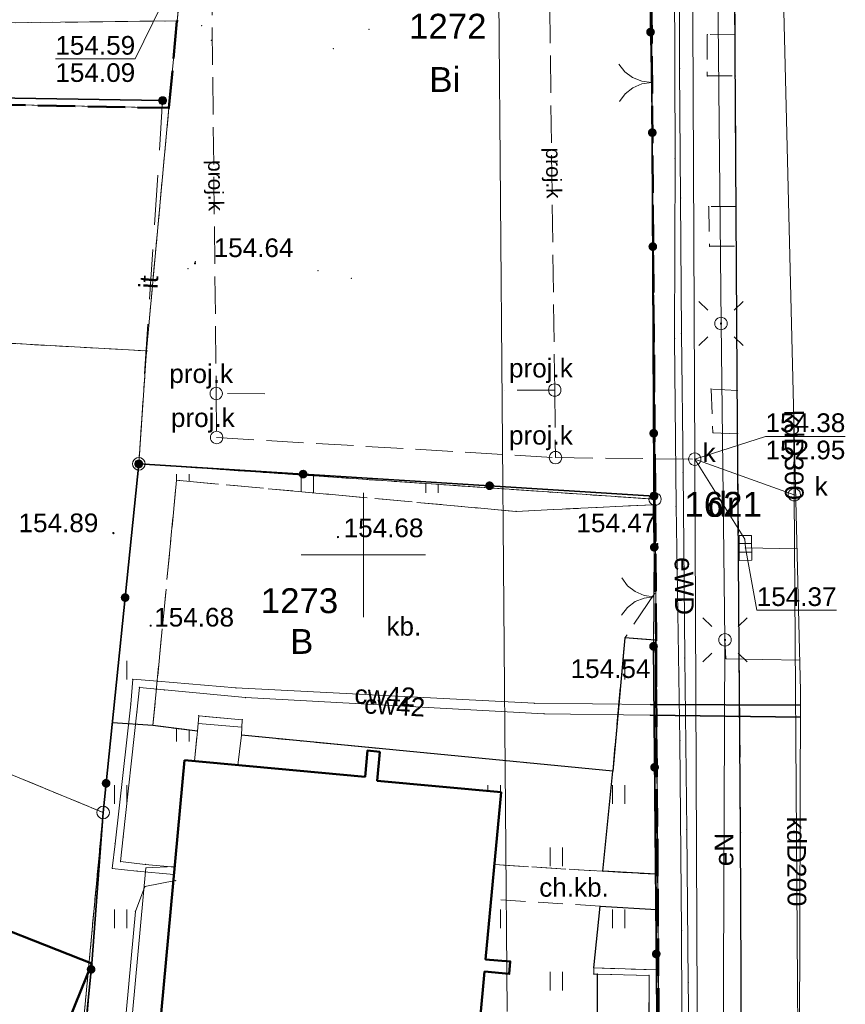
# Model space of a CAD drawing. Header units: metres. Extents: x 6492566 to 6492823, y 5613584 to 5613735.
# Tile 23 of 32: x 6492786 to 6492819, y 5613632 to 5613672. Entities that reach past the tile are written whole.
import ezdxf
from ezdxf.enums import TextEntityAlignment as Align

# ---------------------------------------------------------------- set-up
doc = ezdxf.new("R2010")
doc.units = ezdxf.units.M
for name, pattern in [('L_0_06', [2, 1.5, -0.5]), ('L_2_16', [0]), ('PRZER1-1', [2, 1, -1]), ('PRZER2-1', [3, 2, -1]), ('PRZER3-1', [4, 3, -1])]:
    doc.linetypes.add(name, pattern=pattern)
doc.layers.get('0').update_dxf_attribs({"linetype": 'CONTINUOUS', "lineweight": 18, "true_color": 0x000000})
for name, color, linetype, lineweight in [('GEPPGD', 7, 'CONTINUOUS', 18), ('GESBZO', 7, 'CONTINUOUS', 50), ('GESDZI', 7, 'CONTINUOUS', 18), ('GESDZI_O', 7, 'CONTINUOUS', 18), ('GESSCH', 7, 'CONTINUOUS', 18), ('GOSRBG', 7, 'CONTINUOUS', 18), ('GSLKBR', 7, 'CONTINUOUS', 18), ('GSLKOG', 7, 'CONTINUOUS', 35), ('GSLKRW', 7, 'CONTINUOUS', 25), ('GSPPRB', 7, 'CONTINUOUS', 18), ('GSPWPS', 7, 'CONTINUOUS', 13), ('GSPWPS_O', 7, 'CONTINUOUS', 13), ('GSSDSO', 7, 'CONTINUOUS', 18), ('GSSKOD', 7, 'PRZER2-1', 18), ('GSSKOD_O', 7, 'PRZER2-1', 18), ('GSSOTW', 7, 'PRZER3-1', 18), ('GSSOTW_O', 7, 'PRZER3-1', 18), ('GSSUTR', 7, 'PRZER2-1', 18), ('GULLOB', 7, 'CONTINUOUS', 35), ('GUPELA', 7, 'CONTINUOUS', 18), ('GUPPRZ', 7, 'CONTINUOUS', 18), ('GUPPRZ_O', 7, 'CONTINUOUS', 18), ('OTOO', 7, 'CONTINUOUS', 35), ('OTZI', 7, 'CONTINUOUS', 18), ('OTZI_O', 7, 'CONTINUOUS', 18)]:
    doc.layers.add(name, color=color, linetype=linetype, lineweight=lineweight)
for name, color, linetype, lineweight, true_color in [('GESUZY', 7, 'PRZER1-1', 18, 0x008000), ('GESUZY_O', 7, 'PRZER1-1', 18, 0x008000), ('GULCPR', 7, 'CONTINUOUS', 18, 0xd200d2), ('GULCPR_O', 7, 'CONTINUOUS', 18, 0xd200d2), ('GULEPR', 1, 'CONTINUOUS', 18, 0xff0000), ('GULEPR_O', 1, 'CONTINUOUS', 18, 0xff0000), ('GULKPR', 7, 'CONTINUOUS', 18, 0x803300), ('GULKPR_O', 7, 'CONTINUOUS', 18, 0x803300), ('GULWPR', 5, 'CONTINUOUS', 18, 0x0000ff), ('GUPKKS', 7, 'CONTINUOUS', 18, 0x803300), ('GUPKSD', 7, 'CONTINUOUS', 18, 0x803300), ('GUPKSD_O', 7, 'CONTINUOUS', 18, 0x803300), ('mpzp_linia_zabudowy_obowiazujaca', 7, 'L_2_16', 18, 0xd2691e), ('mpzp_linie_rozgraniczajace', 7, 'L_0_06', 50, 0xd2691e)]:
    doc.layers.add(name, color=color, linetype=linetype, lineweight=lineweight, true_color=true_color)
doc.styles.add('Arial', font='Arial.ttf')
doc.styles.add('GEO-INFO', font='Arial')
doc.linetypes.add('L_2_16_SHX', pattern='A,0,-0.25,[1,mdcp Biasa 06 III 2025.shx,S=0.05,R=0,X=0,Y=0],-0.5,[2,mdcp Biasa 06 III 2025.shx,S=0.05,R=0,X=0,Y=0],-0.5,[3,mdcp Biasa 06 III 2025.shx,S=0.05,R=0,X=0,Y=0],-0.5,[4,mdcp Biasa 06 III 2025.shx,S=0.05,R=0,X=0,Y=0],-0.5,-0.5,-0.5,-0.5,-0.5,-0.25', length=4.5)
pattern_1 = [(90, (6490000, 5610000), (-2.5, 2.5), [0.75, -4.25]), (90, (6490000.5, 5610000), (-2.5, 2.5), [0.75, -4.25])]

# ---------------------------------------------------------------- blocks, each defined once
blk = doc.blocks.new('SUUS05')
at = {"color": 0}
blk.add_lwpolyline([(0.5, -0.25), (-0.5, -0.25), (-0.5, 0.25), (0.5, 0.25)], close=True, dxfattribs=at)
for points in [[(-0.175, -0.25), (-0.175, 0.25)], [(0.175, -0.25), (0.175, 0.25)]]:
    blk.add_lwpolyline(points, dxfattribs=at)
blk = doc.blocks.new('OKRAG_PELNY')
at = {"color": 0}
blk.add_lwpolyline([(0, 0.5), (0.12941, 0.482963), (0.25, 0.433013), (0.353553, 0.353553), (0.433013, 0.25), (0.482963, 0.12941), (0.5, 0), (0.482963, -0.12941), (0.433013, -0.25), (0.353553, -0.353553), (0.25, -0.433013), (0.12941, -0.482963), (0, -0.5), (-0.12941, -0.482963), (-0.25, -0.433013), (-0.353553, -0.353553), (-0.433013, -0.25), (-0.482963, -0.12941), (-0.5, 0), (-0.482963, 0.12941), (-0.433013, 0.25), (-0.353553, 0.353553), (-0.25, 0.433013), (-0.12941, 0.482963)], close=True, dxfattribs=at)
blk = doc.blocks.new('POINT')
at = {"color": 0}
blk.add_point((0, 0), dxfattribs=at)
blk = doc.blocks.new('KOLO')
blk.add_hatch(color=0).paths.add_polyline_path([(-0.5, 0), (-0.482963, -0.12941), (-0.433013, -0.25), (-0.353553, -0.353553), (-0.25, -0.433013), (-0.12941, -0.482963), (0, -0.5), (0.12941, -0.482963), (0.25, -0.433013), (0.353553, -0.353553), (0.433013, -0.25), (0.482963, -0.12941), (0.5, 0), (0.482963, 0.12941), (0.433013, 0.25), (0.353553, 0.353553), (0.25, 0.433013), (0.12941, 0.482963), (0, 0.5), (-0.12941, 0.482963), (-0.25, 0.433013), (-0.353553, 0.353553), (-0.433013, 0.25), (-0.482963, 0.12941)])
blk = doc.blocks.new('SUEO')
blk.add_hatch(color=0).paths.add_polyline_path([(-0.002174, 0.089974), (0.023762, 0.086807), (0.042561, 0.0793), (0.060131, 0.066965), (0.076266, 0.047786), (0.086234, 0.025762), (0.089972, 0.002226), (0.088646, -0.015553), (0.081114, -0.038994), (0.066834, -0.060276), (0.049699, -0.075033), (0.027576, -0.085671), (0.004027, -0.08991), (-0.019639, -0.087831), (-0.040932, -0.080154), (-0.059082, -0.067892), (-0.073734, -0.051607), (-0.08374, -0.032979), (-0.089221, -0.011817), (-0.089063, 0.012951), (-0.082571, 0.035806), (-0.069528, 0.057148), (-0.048957, 0.075519), (-0.026898, 0.085887)])
at = {"color": 0}
for points in [[(-1.767767, 1.767767), (-1.06066, 1.06066)], [(1.767767, 1.767767), (1.06066, 1.06066)], [(-1.767767, -1.767767), (-1.06066, -1.06066)], [(1.767767, -1.767767), (1.06066, -1.06066)]]:
    blk.add_lwpolyline(points, dxfattribs=at)
blk = doc.blocks.new('SLBRA')
at = {"color": 0}
for points in [[(1.732051, 1), (1.414214, 0.585786), (1, 0.267949), (0.517638, 0.068148), (0, 0)], [(0, 0), (0.517638, -0.068148), (1, -0.267949), (1.414214, -0.585786), (1.732051, -1)]]:
    blk.add_lwpolyline(points, dxfattribs=at)
blk = doc.blocks.new('EPPGN')
blk.add_hatch(color=0).paths.add_polyline_path([(0, -0.09), (0.027812, -0.085595), (0.052901, -0.072812), (0.072812, -0.052901), (0.085595, -0.027812), (0.09, 0), (0.085595, 0.027812), (0.072812, 0.052901), (0.052901, 0.072812), (0.027812, 0.085595), (0, 0.09), (-0.027812, 0.085595), (-0.052901, 0.072812), (-0.072812, 0.052901), (-0.085595, 0.027812), (-0.09, 0), (-0.085595, -0.027812), (-0.072812, -0.052901), (-0.052901, -0.072812), (-0.027812, -0.085595)])
blk = doc.blocks.new('EPPGS')
at = {"color": 0}
blk.add_lwpolyline([(0, 0.5), (0.154508, 0.475528), (0.293893, 0.404508), (0.404508, 0.293893), (0.475528, 0.154508), (0.5, 0), (0.475528, -0.154508), (0.404508, -0.293893), (0.293893, -0.404508), (0.154508, -0.475528), (0, -0.5), (-0.154508, -0.475528), (-0.293893, -0.404508), (-0.404508, -0.293893), (-0.475528, -0.154508), (-0.5, 0), (-0.475528, 0.154508), (-0.404508, 0.293893), (-0.293893, 0.404508), (-0.154508, 0.475528)], close=True, dxfattribs=at)
blk = doc.blocks.new('D_GSPPRB0')
at = {"color": 0, "lineweight": 18}
for points in [[(-0.12726, -0.12726), (0.12726, 0.12726)], [(-0.12726, 0.12726), (0.12726, -0.12726)]]:
    blk.add_lwpolyline(points, dxfattribs=at)
blk = doc.blocks.new('D_GSLKOG1')
blk.add_hatch(color=0).paths.add_polyline_path([(-0.175, 0), (-0.169037, -0.045293), (-0.151554, -0.0875), (-0.123744, -0.123744), (-0.0875, -0.151554), (-0.045293, -0.169037), (0, -0.175), (0.045293, -0.169037), (0.0875, -0.151554), (0.123744, -0.123744), (0.151554, -0.0875), (0.169037, -0.045293), (0.175, 0), (0.169037, 0.045293), (0.151554, 0.0875), (0.123744, 0.123744), (0.0875, 0.151554), (0.045293, 0.169037), (0, 0.175), (-0.045293, 0.169037), (-0.0875, 0.151554), (-0.123744, 0.123744), (-0.151554, 0.0875), (-0.169037, 0.045293)])
blk = doc.blocks.new('D_KOLO')
blk.add_hatch(color=0).paths.add_polyline_path([(-0.175, 0), (-0.169037, -0.045293), (-0.151554, -0.0875), (-0.123744, -0.123744), (-0.0875, -0.151554), (-0.045293, -0.169037), (0, -0.175), (0.045293, -0.169037), (0.0875, -0.151554), (0.123744, -0.123744), (0.151554, -0.0875), (0.169037, -0.045293), (0.175, 0), (0.169037, 0.045293), (0.151554, 0.0875), (0.123744, 0.123744), (0.0875, 0.151554), (0.045293, 0.169037), (0, 0.175), (-0.045293, 0.169037), (-0.0875, 0.151554), (-0.123744, 0.123744), (-0.151554, 0.0875), (-0.169037, 0.045293)])

msp = doc.modelspace()

# ---------------------------------------------------------------- hatches: boundary and pattern name
at = {"layer": 'GSSUTR', "linetype": 'Continuous', "lineweight": 18}
h = msp.add_hatch(dxfattribs=at)
h.set_pattern_fill('PTTU04', scale=0.5, style=0)
h.set_pattern_definition(pattern_1)
h.paths.add_polyline_path([(6492790.984, 5613653.662), (6492789.93, 5613643.26), (6492791.55, 5613643.15), (6492792.5, 5613653), (6492806.13, 5613651.75), (6492811.64, 5613652.02), (6492811.712, 5613652.238)], flags=0)
h = msp.add_hatch(dxfattribs=at)
h.set_pattern_fill('PTTU04', scale=0.5, style=0)
h.set_pattern_definition(pattern_1)
h.paths.add_polyline_path([(6492811.72, 5613646.58), (6492810.5, 5613646.67), (6492810.01, 5613641.32), (6492795.11, 5613642.76), (6492794.96, 5613641.56), (6492800.07, 5613641.09), (6492800.16, 5613642.14), (6492800.66, 5613642.09), (6492800.56, 5613640.93), (6492805.53, 5613640.47), (6492805.27, 5613637.56), (6492809.62, 5613637.29), (6492811.76, 5613637.17)], flags=0)
h = msp.add_hatch(dxfattribs=at)
h.set_pattern_fill('PTTU04', scale=0.5, style=0)
h.set_pattern_definition(pattern_1)
h.paths.add_polyline_path([(6492809.51, 5613635.89), (6492805.15, 5613636.17), (6492804.91, 5613633.75), (6492805.9, 5613633.67), (6492805.86, 5613633.17), (6492804.87, 5613633.26), (6492803.68, 5613620.38), (6492790.96, 5613621.55), (6492792.82, 5613641.75), (6492793.22, 5613641.71), (6492793.34, 5613642.92), (6492791.55, 5613643.15), (6492789.93, 5613643.26), (6492789.551, 5613639.655), (6492789.092, 5613633.582), (6492787.93, 5613619.44), (6492788.23, 5613619.41), (6492789.44, 5613619.27), (6492792.85, 5613618.82), (6492792.45, 5613615.14), (6492799.65, 5613614.49), (6492799.64, 5613613.98), (6492805.85, 5613613.76), (6492811.46, 5613622.53), (6492811.47, 5613633.11), (6492809.4, 5613633.16), (6492809.25, 5613633.16), (6492809.26, 5613633.41), (6492811.77, 5613633.33), (6492811.77, 5613635.75)], flags=0)

# ---------------------------------------------------------------- linework, layer by layer
at = {"color": 7, "linetype": 'Continuous', "lineweight": 13, "elevation": 100, "flags": 128}
for points in [[(6492800, 5613647.5), (6492800, 5613652.5)], [(6492797.5, 5613650), (6492802.5, 5613650)]]:
    msp.add_lwpolyline(points, dxfattribs=at)
at = {"layer": 'GESBZO', "color": 7, "linetype": 'Continuous', "lineweight": 50, "elevation": 10.18}
for points in [[(6492792.82, 5613641.75), (6492800.07, 5613641.09), (6492800.16, 5613642.14), (6492800.66, 5613642.09), (6492800.56, 5613640.93), (6492805.53, 5613640.47), (6492804.91, 5613633.75), (6492805.9, 5613633.67), (6492805.86, 5613633.17), (6492804.87, 5613633.26), (6492803.68, 5613620.38), (6492790.96, 5613621.55)], [(6492783.451, 5613635.804), (6492789.092, 5613633.582), (6492787.766, 5613630.278), (6492782.131, 5613632.508)]]:
    msp.add_lwpolyline(points, close=True, dxfattribs=at)
at = {"layer": 'GESDZI', "color": 7, "linetype": 'Continuous', "lineweight": 18, "elevation": 10.22}
for points in [[(6492765.908, 5613702.863), (6492795.496, 5613703.173), (6492792.53, 5613671.46), (6492762.04, 5613671.11)], [(6492795.496, 5613703.173), (6492811.34, 5613703.308), (6492811.712, 5613652.238), (6492790.984, 5613653.662), (6492791.29, 5613658.2), (6492792.19, 5613667.96), (6492792.53, 5613671.46)], [(6492762.04, 5613671.11), (6492792.53, 5613671.46), (6492792.19, 5613667.96), (6492761.73, 5613668.57)], [(6492761.73, 5613668.57), (6492792.19, 5613667.96), (6492791.29, 5613658.2), (6492760.67, 5613659.9)], [(6492760.67, 5613659.9), (6492791.29, 5613658.2), (6492790.984, 5613653.662), (6492789.551, 5613639.655), (6492759.83, 5613651.92)], [(6492790.984, 5613653.662), (6492811.712, 5613652.238), (6492811.915, 5613622.567), (6492805.97, 5613613.503), (6492795.978, 5613613.434), (6492791.001, 5613613.594), (6492787.135, 5613613.854), (6492789.551, 5613639.655)], [(6492759.83, 5613651.92), (6492789.551, 5613639.655), (6492787.135, 5613613.854), (6492756.56, 5613626.16)]]:
    msp.add_lwpolyline(points, close=True, dxfattribs=at)
msp.add_lwpolyline([(6492817.426, 5613599.315), (6492812.698, 5613601.399), (6492811.387, 5613603.78), (6492811.933, 5613618.576), (6492811.915, 5613622.567), (6492811.712, 5613652.238), (6492811.34, 5613703.308)], dxfattribs=at)
at = {"layer": 'GESSCH', "color": 7, "linetype": 'Continuous', "lineweight": 18, "elevation": 10.18}
msp.add_lwpolyline([(6492793.39, 5613643.54), (6492795.14, 5613643.38), (6492795.11, 5613642.76), (6492794.96, 5613641.56), (6492793.22, 5613641.71), (6492793.34, 5613642.92)], close=True, dxfattribs=at)
at = {"layer": 'GESSCH', "color": 7, "linetype": 'Continuous', "lineweight": 18, "elevation": 10.18, "flags": 128}
msp.add_lwpolyline([(6492795.126, 5613643.088), (6492793.365, 5613643.23)], dxfattribs=at)
at = {"layer": 'GESUZY', "color": 96, "linetype": 'PRZER1-1', "lineweight": 18, "ltscale": 0.5, "true_color": 0x008000, "elevation": 10.08}
for points in [[(6492765.908, 5613702.863), (6492795.496, 5613703.173), (6492792.53, 5613671.46), (6492762.04, 5613671.11)], [(6492795.496, 5613703.173), (6492811.34, 5613703.308), (6492811.712, 5613652.238), (6492790.984, 5613653.662), (6492791.29, 5613658.2), (6492792.19, 5613667.96), (6492792.53, 5613671.46)], [(6492762.04, 5613671.11), (6492792.53, 5613671.46), (6492792.19, 5613667.96), (6492761.73, 5613668.57), (6492758.57, 5613668.63), (6492758.59, 5613671.09)], [(6492791.29, 5613658.2), (6492760.67, 5613659.9), (6492761.73, 5613668.57), (6492792.19, 5613667.96)], [(6492760.67, 5613659.9), (6492791.29, 5613658.2), (6492790.984, 5613653.662), (6492789.551, 5613639.655), (6492759.83, 5613651.92)], [(6492790.984, 5613653.662), (6492811.712, 5613652.238), (6492811.915, 5613622.567), (6492805.97, 5613613.503), (6492795.978, 5613613.434), (6492791.001, 5613613.594), (6492787.135, 5613613.854), (6492789.551, 5613639.655)], [(6492759.83, 5613651.92), (6492789.551, 5613639.655), (6492787.135, 5613613.854), (6492756.56, 5613626.16)]]:
    msp.add_lwpolyline(points, close=True, dxfattribs=at)
msp.add_lwpolyline([(6492817.426, 5613599.315), (6492812.698, 5613601.399), (6492811.387, 5613603.78), (6492811.933, 5613618.576), (6492811.915, 5613622.567), (6492811.712, 5613652.238), (6492811.34, 5613703.308)], dxfattribs=at)
at = {"layer": 'GOSRBG', "color": 7, "linetype": 'Continuous', "lineweight": 18, "elevation": 10.04}
msp.add_lwpolyline([(6492817.555, 5613644.538), (6492815.362, 5613734.12), (6492701.054, 5613732.094), (6492651.49, 5613730.982), (6492652.622, 5613647.128), (6492704.994, 5613627.943), (6492817.382, 5613583.79)], close=True, dxfattribs=at)
at = {"layer": 'GSLKBR', "color": 7, "linetype": 'Continuous', "lineweight": 18, "elevation": 10.18}
for points in [[(6492811.53, 5613671.01), (6492811.6, 5613666.97)], [(6492811.68, 5613650.31), (6492811.65, 5613646.33)]]:
    msp.add_lwpolyline(points, dxfattribs=at)
at = {"layer": 'GSLKOG', "color": 7, "linetype": 'Continuous', "lineweight": 35, "elevation": 10.18}
for points in [[(6492811.53, 5613671.01), (6492811.51, 5613682.76)], [(6492811.68, 5613650.31), (6492811.6, 5613666.97)], [(6492779.5, 5613617.13), (6492787.135, 5613613.854), (6492789.092, 5613633.582), (6492789.551, 5613639.655), (6492790.984, 5613653.662)], [(6492787.135, 5613613.854), (6492791.23, 5613612.38), (6492796.48, 5613611.45), (6492799.08, 5613611.41), (6492801.7, 5613611.29), (6492804.09, 5613611.91), (6492806.13, 5613613.15), (6492807.69, 5613614.55), (6492809.08, 5613616.18), (6492810.23, 5613618.48), (6492811.86, 5613622.79), (6492811.65, 5613646.33)]]:
    msp.add_lwpolyline(points, dxfattribs=at)
at = {"layer": 'GSLKRW', "color": 7, "linetype": 'Continuous', "lineweight": 25, "elevation": 10.18}
for points in [[(6492815.19, 5613627.3), (6492815.147, 5613638.863), (6492815.008, 5613657.179), (6492814.889, 5613676.743)], [(6492811.72, 5613646.58), (6492810.5, 5613646.67), (6492810.01, 5613641.32)], [(6492793.34, 5613642.92), (6492791.55, 5613643.15), (6492789.93, 5613643.26)], [(6492809.26, 5613633.41), (6492809.51, 5613635.89), (6492811.77, 5613635.75), (6492811.76, 5613637.17), (6492809.62, 5613637.29), (6492810.01, 5613641.32), (6492795.11, 5613642.76)], [(6492792.85, 5613618.82), (6492793.91, 5613617.78), (6492805.33, 5613616.67), (6492809.42, 5613623.17), (6492809.4, 5613633.16)]]:
    msp.add_lwpolyline(points, dxfattribs=at)
at = {"layer": 'GSPPRB', "color": 7, "linetype": 'Continuous', "lineweight": 18}
for p in [(6492793.51, 5613671.27, 10.28), (6492800.23, 5613671.12, 10.28), (6492811.53, 5613671.01, 10.28), (6492813.808, 5613670.91, 10.28), (6492814.924, 5613670.929, 10.28), (6492793.89, 5613670.68, 10.28), (6492798.79, 5613670.34, 10.28), (6492812.699, 5613669.546, 10.28), (6492813.808, 5613669.245, 10.28), (6492814.934, 5613669.245, 10.28), (6492811.6, 5613666.97, 10.28), (6492812.513, 5613665.932, 10.28), (6492812.74, 5613664.34, 10.28), (6492813.865, 5613663.996, 10.28), (6492814.966, 5613663.996, 10.28), (6492813.902, 5613662.406, 10.28), (6492814.976, 5613662.406, 10.28), (6492793.25, 5613661.78, 10.28), (6492792.96, 5613661.51, 10.28), (6492798.18, 5613661.43, 10.28), (6492799.52, 5613661.12, 10.28), (6492812.772, 5613658.906, 10.28), (6492812.499, 5613658.696, 10.28), (6492815.008, 5613657.179, 10.28), (6492813.959, 5613656.669, 10.28), (6492815.012, 5613656.613, 10.28), (6492814.034, 5613654.911, 10.28), (6492815.025, 5613654.874, 10.28), (6492790.984, 5613653.662, 10.28), (6492792.5, 5613653, 10.28), (6492812.837, 5613653.308, 10.28), (6492806.13, 5613651.75, 10.28), (6492811.64, 5613652.02, 10.28), (6492812.553, 5613651.959, 10.28), (6492815.316, 5613650.637, 10.28), (6492811.68, 5613650.31, 10.28), (6492811.7, 5613648.46, 10.28), (6492810.5, 5613646.67, 10.28), (6492811.65, 5613646.33, 10.28), (6492811.72, 5613646.58, 10.28), (6492812.901, 5613645.863, 10.28), (6492814.56, 5613645.83, 10.28), (6492790.74, 5613645.01, 10.28), (6492791.01, 5613644.68, 10.28), (6492791.74, 5613644.93, 10.28), (6492794.88, 5613644.66, 10.28), (6492792.01, 5613644.58, 10.28), (6492795.27, 5613644.27, 10.28), (6492790.66, 5613644.01, 10.28), (6492806.86, 5613644.04, 10.28), (6492811.54, 5613643.99, 10.28), (6492790.91, 5613643.69, 10.28), (6492793.39, 5613643.54, 10.28), (6492807.25, 5613643.62, 10.28), (6492811.52, 5613643.56, 10.28), (6492789.93, 5613643.26, 10.28), (6492791.55, 5613643.15, 10.28), (6492795.14, 5613643.38, 10.28), (6492793.34, 5613642.92, 10.28), (6492795.11, 5613642.76, 10.28), (6492812.708, 5613642.538, 10.28), (6492800.16, 5613642.14, 10.28), (6492800.66, 5613642.09, 10.28), (6492792.82, 5613641.75, 10.28), (6492793.22, 5613641.71, 10.28), (6492794.96, 5613641.56, 10.28), (6492800.07, 5613641.09, 10.28), (6492810.01, 5613641.32, 10.28), (6492800.56, 5613640.93, 10.28), (6492805.53, 5613640.47, 10.28), (6492789.551, 5613639.655, 10.28), (6492812.983, 5613638.964, 10.28), (6492815.147, 5613638.863, 10.28), (6492790.03, 5613638.4, 10.28), (6492790.36, 5613638.67, 10.28), (6492790.25, 5613637.68, 10.28), (6492791.24, 5613637.57, 10.28), (6492805.27, 5613637.56, 10.28), (6492789.92, 5613637.41, 10.28), (6492790.91, 5613637.3, 10.28), (6492791.27, 5613637.43, 10.28), (6492792.397, 5613637.16, 10.28), (6492792.4, 5613637.48, 10.28), (6492792.425, 5613637.46, 10.28), (6492809.62, 5613637.29, 10.28), (6492811.76, 5613637.17, 10.28), (6492792.46, 5613636.92, 10.28), (6492791.23, 5613636.68, 10.28), (6492805.15, 5613636.17, 10.28), (6492790.85, 5613635.68, 10.28), (6492809.51, 5613635.89, 10.28), (6492811.77, 5613635.75, 10.28), (6492812.774, 5613634.912, 10.28), (6492789.092, 5613633.582, 10.28), (6492789.092, 5613633.582, 10.28), (6492804.91, 5613633.75, 10.28), (6492805.9, 5613633.67, 10.28), (6492804.87, 5613633.26, 10.28), (6492805.86, 5613633.17, 10.28), (6492809.25, 5613633.16, 10.28), (6492809.26, 5613633.41, 10.28), (6492809.4, 5613633.16, 10.28), (6492811.77, 5613633.33, 10.28), (6492811.47, 5613633.11, 10.28), (6492813.047, 5613632.83, 10.28)]:
    msp.add_point(p, dxfattribs=at)
at = {"layer": 'GSSDSO', "color": 7, "linetype": 'Continuous', "lineweight": 18, "elevation": 10.18}
msp.add_lwpolyline([(6492809.26, 5613633.41), (6492811.77, 5613633.33), (6492811.77, 5613622.43), (6492806, 5613613.52), (6492799.34, 5613613.69), (6492799.35, 5613614.21), (6492792.12, 5613614.87), (6492792.52, 5613618.53), (6492789.41, 5613618.95), (6492789.44, 5613619.27), (6492792.85, 5613618.82), (6492792.45, 5613615.14), (6492799.65, 5613614.49), (6492799.64, 5613613.98), (6492805.85, 5613613.76), (6492811.46, 5613622.53), (6492811.47, 5613633.11), (6492809.4, 5613633.16), (6492809.25, 5613633.16)], close=True, dxfattribs=at)
at = {"layer": 'GSSKOD', "color": 7, "linetype": 'PRZER2-1', "lineweight": 18, "ltscale": 0.5, "elevation": 10.18}
for points in [[(6492811.65, 5613646.33), (6492811.68, 5613650.31), (6492811.6, 5613666.97), (6492811.53, 5613671.01), (6492811.51, 5613682.76), (6492811.5, 5613683.69), (6492811.49, 5613684.22), (6492811.28, 5613694.16), (6492811.28, 5613694.75), (6492811.23, 5613700.61), (6492811.26, 5613700.73), (6492811.3, 5613703.28)], [(6492814.889, 5613676.743), (6492814.924, 5613670.929), (6492813.808, 5613670.91), (6492813.808, 5613669.245), (6492814.934, 5613669.245), (6492814.966, 5613663.996), (6492813.865, 5613663.996), (6492813.902, 5613662.406), (6492814.976, 5613662.406), (6492815.008, 5613657.179), (6492815.012, 5613656.613), (6492813.959, 5613656.669), (6492814.034, 5613654.911), (6492815.025, 5613654.874), (6492815.147, 5613638.863)]]:
    msp.add_lwpolyline(points, dxfattribs=at)
msp.add_lwpolyline([(6492805.27, 5613637.56), (6492809.62, 5613637.29), (6492811.76, 5613637.17), (6492811.77, 5613635.75), (6492809.51, 5613635.89), (6492805.15, 5613636.17)], close=True, dxfattribs=at)
at = {"layer": 'GSSOTW', "color": 7, "linetype": 'PRZER3-1', "lineweight": 18, "ltscale": 0.5, "elevation": 10.18}
msp.add_lwpolyline([(6492792.5, 5613653), (6492806.13, 5613651.75), (6492811.64, 5613652.02), (6492811.7, 5613648.46), (6492810.5, 5613646.67), (6492810.01, 5613641.32), (6492795.11, 5613642.76), (6492795.14, 5613643.38), (6492793.39, 5613643.54), (6492793.34, 5613642.92), (6492791.55, 5613643.15)], close=True, dxfattribs=at)
at = {"layer": 'GSSUTR', "color": 7, "linetype": 'PRZER2-1', "lineweight": 18, "ltscale": 0.5, "elevation": 10.1}
for points in [[(6492811.64, 5613652.02), (6492806.13, 5613651.75), (6492792.5, 5613653), (6492791.55, 5613643.15), (6492789.93, 5613643.26), (6492790.984, 5613653.662), (6492811.712, 5613652.238)], [(6492794.96, 5613641.56), (6492795.11, 5613642.76), (6492810.01, 5613641.32), (6492810.5, 5613646.67), (6492811.72, 5613646.58), (6492811.76, 5613637.17), (6492809.62, 5613637.29), (6492805.27, 5613637.56), (6492805.53, 5613640.47), (6492800.56, 5613640.93), (6492800.66, 5613642.09), (6492800.16, 5613642.14), (6492800.07, 5613641.09)]]:
    msp.add_lwpolyline(points, close=True, dxfattribs=at)
for points in [[(6492790.96, 5613621.55), (6492792.82, 5613641.75), (6492793.22, 5613641.71), (6492793.34, 5613642.92), (6492791.55, 5613643.15), (6492789.93, 5613643.26), (6492789.551, 5613639.655), (6492789.092, 5613633.582), (6492787.93, 5613619.44)], [(6492811.46, 5613622.53), (6492811.47, 5613633.11), (6492809.4, 5613633.16), (6492809.25, 5613633.16), (6492809.26, 5613633.41), (6492811.77, 5613633.33), (6492811.77, 5613635.75), (6492809.51, 5613635.89), (6492805.15, 5613636.17), (6492804.91, 5613633.75), (6492805.9, 5613633.67), (6492805.86, 5613633.17), (6492804.87, 5613633.26), (6492803.68, 5613620.38)]]:
    msp.add_lwpolyline(points, dxfattribs=at)
at = {"layer": 'GULCPR', "color": 212, "linetype": 'Continuous', "lineweight": 18, "true_color": 0xd200d2, "elevation": 10.14}
for points in [[(6492817.553, 5613643.96), (6492811.54, 5613643.99), (6492806.86, 5613644.04), (6492794.88, 5613644.66), (6492791.74, 5613644.93), (6492790.74, 5613645.01), (6492790.66, 5613644.01), (6492790.03, 5613638.4), (6492789.92, 5613637.41), (6492790.91, 5613637.3), (6492792.397, 5613637.16)], [(6492817.552, 5613643.478), (6492811.52, 5613643.56), (6492807.25, 5613643.62), (6492795.27, 5613644.27), (6492792.01, 5613644.58), (6492791.01, 5613644.68), (6492790.91, 5613643.69), (6492790.36, 5613638.67), (6492790.25, 5613637.68), (6492791.24, 5613637.57), (6492792.425, 5613637.46)]]:
    msp.add_lwpolyline(points, dxfattribs=at)
at = {"layer": 'GULEPR', "color": 1, "linetype": 'Continuous', "lineweight": 18, "true_color": 0xff0000, "elevation": 10.14}
for points in [[(6492817.524, 5613645.771), (6492814.56, 5613645.83), (6492814.52, 5613646.59), (6492814.44, 5613629.74), (6492814.52, 5613646.59), (6492814.36, 5613659.3), (6492814.21, 5613675.48), (6492813.23, 5613676.23), (6492813.28, 5613686.93), (6492814.16, 5613687.21), (6492813.84, 5613693.71), (6492813.51, 5613695.18), (6492811.98, 5613704.01), (6492811.03, 5613713.67), (6492810.51, 5613715.52), (6492810.85, 5613716.19), (6492813.71, 5613719.17), (6492813.83, 5613733.82), (6492813.825, 5613734.093)], [(6492787.61, 5613614.69), (6492788.44, 5613615), (6492788.77, 5613619.2), (6492789.67, 5613620.1), (6492791.27, 5613637.43), (6492792.4, 5613637.48)]]:
    msp.add_lwpolyline(points, dxfattribs=at)
for points in [[(6492812.683, 5613675.282), (6492812.699, 5613669.546), (6492812.74, 5613664.34), (6492812.772, 5613658.906), (6492812.837, 5613653.308), (6492812.901, 5613645.863), (6492812.983, 5613638.964), (6492813.047, 5613632.83), (6492813.121, 5613627.308), (6492813.175, 5613622.67), (6492813.504, 5613615.996), (6492812.18, 5613614.932), (6492810.255, 5613613.263), (6492808.794, 5613611.591, 0.168412), (6492807.809, 5613609.95), (6492805.726, 5613603.692), (6492803.885, 5613597.831)], [(6492812.497, 5613673.249), (6492812.513, 5613665.932), (6492812.499, 5613658.696), (6492812.553, 5613651.959), (6492812.708, 5613642.538), (6492812.774, 5613634.912), (6492812.796, 5613628.574), (6492812.928, 5613622.995), (6492811.729, 5613619.923, 0.073356), (6492811.679, 5613618.885, 0.54664), (6492812.33, 5613618.623, 0.351526), (6492812.909, 5613619.306, 0.46564), (6492812.691, 5613620.056, 0.435339), (6492812.909, 5613619.306, 0.46564), (6492812.691, 5613620.056, -0.335687), (6492812.758, 5613621.055, -0.74375), (6492813.103, 5613620.982), (6492813.181, 5613620.764), (6492813.242, 5613619.052), (6492812.055, 5613616.708), (6492810.349, 5613614.754), (6492809.245, 5613613.798), (6492808.799, 5613612.87), (6492803.34, 5613598.028)]]:
    msp.add_lwpolyline(points, format="xyb", dxfattribs=at)
at = {"layer": 'GULKPR', "color": 36, "linetype": 'Continuous', "lineweight": 18, "true_color": 0x803300, "elevation": 10.14}
for points in [[(6492817.42, 5613597.163), (6492813.516, 5613606.852), (6492813.305, 5613653.85), (6492813.094, 5613700.878), (6492813.096, 5613705.478), (6492812.661, 5613719.956), (6492812.624, 5613734.072)], [(6492817.283, 5613655.614), (6492817.303, 5613652.42)], [(6492813.305, 5613653.85), (6492815.316, 5613650.637), (6492815.338, 5613650.287)], [(6492813.305, 5613653.85), (6492817.303, 5613652.42)], [(6492817.303, 5613652.42), (6492817.362, 5613652.399)], [(6492817.493, 5613622.947), (6492817.303, 5613652.42)], [(6492815.338, 5613650.287), (6492817.415, 5613650.243)]]:
    msp.add_lwpolyline(points, dxfattribs=at)
at = {"layer": 'GULKPR', "color": 36, "linetype": 'PRZER3-1', "lineweight": 18, "ltscale": 0.5, "true_color": 0x803300, "elevation": 10.14}
for points in [[(6492805.057, 5613673.583), (6492805.453, 5613674.076), (6492807.456, 5613674.062), (6492807.682, 5613656.627), (6492807.716, 5613653.911)], [(6492795.923, 5613673.215), (6492793.908, 5613673.195), (6492794.094, 5613656.489), (6492794.108, 5613654.72), (6492807.716, 5613653.911), (6492813.305, 5613653.85)], [(6492796.045, 5613656.48), (6492794.094, 5613656.489)], [(6492807.682, 5613656.627), (6492805.682, 5613656.62)]]:
    msp.add_lwpolyline(points, dxfattribs=at)
at = {"layer": 'GULLOB', "color": 7, "linetype": 'Continuous', "lineweight": 35, "elevation": 10.12}
for points in [[(6492817.553, 5613643.96), (6492811.54, 5613643.99)], [(6492817.552, 5613643.478), (6492811.52, 5613643.56)]]:
    msp.add_lwpolyline(points, dxfattribs=at)
at = {"layer": 'GULWPR', "color": 5, "linetype": 'Continuous', "lineweight": 18, "true_color": 0x0000ff, "elevation": 10.14}
msp.add_lwpolyline([(6492787.81, 5613603.07), (6492787.87, 5613603.26), (6492790.85, 5613635.68), (6492791.23, 5613636.68), (6492792.46, 5613636.92)], dxfattribs=at)
at = {"layer": 'GUPPRZ_O', "color": 36, "linetype": 'Continuous', "lineweight": 9, "true_color": 0x803300, "elevation": 10.8, "flags": 128}
for points in [[(6492787.634, 5613669.93), (6492790.837, 5613669.93), (6492791.898, 5613672.091)], [(6492787.634, 5613669.93), (6492790.837, 5613669.93)], [(6492819.35, 5613654.767), (6492816.147, 5613654.767), (6492813.305, 5613653.85)], [(6492816.147, 5613654.767), (6492819.35, 5613654.767)], [(6492818.997, 5613647.783), (6492815.794, 5613647.783), (6492815.338, 5613650.287)]]:
    msp.add_lwpolyline(points, dxfattribs=at)
at = {"layer": 'mpzp_linia_zabudowy_obowiazujaca', "linetype": 'CONTINUOUS', "lineweight": 18}
msp.add_line((6492805.772, 5613631.662), (6492805.246, 5613697.208), dxfattribs=at)
at = {"layer": 'mpzp_linia_zabudowy_obowiazujaca', "linetype": 'L_2_16_SHX', "lineweight": 18}
msp.add_line((6492805.772, 5613631.662), (6492805.246, 5613697.208), dxfattribs=at)
at = {"layer": 'mpzp_linie_rozgraniczajace', "lineweight": 50, "flags": 128}
for points in [[(6492811.043, 5613734.044), (6492811.18, 5613718.894), (6492811.225, 5613714.142), (6492811.34, 5613703.308), (6492811.712, 5613652.238), (6492811.763, 5613644.704)], [(6492792.19, 5613667.96), (6492795.427, 5613702.433)], [(6492652.284, 5613672.138), (6492660.952, 5613669.646), (6492669.1, 5613669.29), (6492686.99, 5613659.29), (6492698.202, 5613653.21), (6492717.674, 5613642.532), (6492722.989, 5613639.976), (6492756.56, 5613626.16), (6492787.135, 5613613.854), (6492791.001, 5613613.594), (6492795.978, 5613613.434), (6492805.97, 5613613.503), (6492811.915, 5613622.567), (6492811.75, 5613646.235)], [(6492725.42, 5613670.85), (6492758.59, 5613671.09), (6492758.57, 5613668.63), (6492761.73, 5613668.57), (6492792.19, 5613667.96)]]:
    msp.add_lwpolyline(points, dxfattribs=at)
at = {"layer": 'OTOO', "color": 7, "linetype": 'Continuous', "lineweight": 35, "elevation": 10.18}
for points in [[(6492762.25, 5613668.73), (6492791.94, 5613668.26)], [(6492790.98, 5613653.66), (6492811.67, 5613652.37)]]:
    msp.add_lwpolyline(points, dxfattribs=at)
at = {"layer": 'OTZI', "color": 7, "linetype": 'PRZER2-1', "lineweight": 18, "elevation": 10.1}
msp.add_lwpolyline([(6492791.94, 5613668.26), (6492790.98, 5613653.66)], dxfattribs=at)

# ---------------------------------------------------------------- block references
at = {"layer": 'GEPPGD', "color": 7, "lineweight": 18, "xscale": 0.5, "yscale": 0.5}
for name, p in [('EPPGN', (6492792.53, 5613671.46, 10.24)), ('EPPGN', (6492792.19, 5613667.96, 10.24)), ('EPPGN', (6492791.29, 5613658.2, 10.24)), ('EPPGS', (6492790.984, 5613653.662, 10.24)), ('EPPGS', (6492811.712, 5613652.238, 10.24)), ('EPPGS', (6492789.551, 5613639.655, 10.24))]:
    msp.add_blockref(name, p, dxfattribs=at)
at = {"layer": 'GSLKBR', "color": 7, "lineweight": 18, "xscale": 0.75, "yscale": 0.75}
for p, rotation in [((6492811.565, 5613668.99, 10.18), 180.9926493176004), ((6492811.665, 5613648.32, 10.18), 179.5681304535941)]:
    msp.add_blockref('SLBRA', p, dxfattribs=dict(at, rotation=rotation))
at = {"layer": 'GSLKOG', "color": 7, "lineweight": 35, "xscale": 0.35, "yscale": 0.35}
for p in [(6492811.53, 5613671.01, 10.18), (6492811.6, 5613666.97, 10.18), (6492811.622, 5613662.39, 10.18), (6492811.658, 5613654.89, 10.18), (6492790.984, 5613653.662, 10.18), (6492811.68, 5613650.31, 10.18), (6492790.435, 5613648.288, 10.18), (6492811.65, 5613646.33, 10.18), (6492811.693, 5613641.469, 10.18), (6492789.671, 5613640.827, 10.18), (6492811.76, 5613633.97, 10.18), (6492789.069, 5613633.352, 10.18)]:
    msp.add_blockref('KOLO', p, dxfattribs=at)
at = {"layer": 'GSPPRB', "color": 7, "linetype": 'Continuous', "lineweight": 18}
for p in [(6492791.94, 5613668.26, 10.28), (6492790.98, 5613653.66, 10.28), (6492811.67, 5613652.37, 10.28)]:
    msp.add_blockref('D_GSPPRB0', p, dxfattribs=at)
at = {"layer": 'GSPWPS', "color": 7, "lineweight": 13, "xscale": 0.09, "yscale": 0.09}
for p in [(6492793.24, 5613661.72, 10.08), (6492789.964, 5613650.879, 10.08), (6492798.98, 5613650.72, 10.08), (6492811.8, 5613650.44, 10.08), (6492791.46, 5613647.16, 10.08), (6492811.75, 5613646.19, 10.08)]:
    msp.add_blockref('KOLO', p, dxfattribs=at)
at = {"layer": 'GUPELA', "color": 7, "lineweight": 18, "xscale": 0.5, "yscale": 0.5}
for name, p in [('SUEO', (6492814.36, 5613659.3, 10.15)), ('OKRAG_PELNY', (6492814.36, 5613659.3, 10.16)), ('SUEO', (6492814.52, 5613646.59, 10.15)), ('OKRAG_PELNY', (6492814.52, 5613646.59, 10.16))]:
    msp.add_blockref(name, p, dxfattribs=at)
at = {"layer": 'GUPKKS', "color": 36, "lineweight": 18, "true_color": 0x803300, "rotation": 90.58510064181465}
msp.add_blockref('SUUS05', (6492815.338, 5613650.287, 10.16), dxfattribs=at)
at = {"layer": 'GUPKSD', "color": 36, "lineweight": 18, "true_color": 0x803300, "xscale": 0.5, "yscale": 0.5}
for p in [(6492794.094, 5613656.489, 10.16), (6492807.682, 5613656.627, 10.16), (6492794.108, 5613654.72, 10.16), (6492807.716, 5613653.911, 10.16), (6492813.305, 5613653.85, 10.16), (6492817.303, 5613652.42, 10.16)]:
    msp.add_blockref('OKRAG_PELNY', p, dxfattribs=at)
at = {"layer": 'GUPPRZ', "color": 36, "lineweight": 18, "true_color": 0x803300}
for p in [(6492813.305, 5613653.85, 10.16), (6492815.338, 5613650.287, 10.16)]:
    msp.add_blockref('POINT', p, dxfattribs=at)
at = {"layer": 'OTOO', "color": 7, "linetype": 'Continuous', "lineweight": 35}
for name, p, rotation in [('D_GSLKOG1', (6492791.94, 5613668.26, 10.18), 359.0930694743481), ('D_GSLKOG1', (6492790.98, 5613653.66, 10.18), 356.4322859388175), ('D_KOLO', (6492797.582, 5613653.248, 10.18), 356.4322859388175), ('D_KOLO', (6492797.582, 5613653.248, 10.18), 356.4322859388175), ('D_KOLO', (6492805.068, 5613652.782, 10.18), 356.4322859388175), ('D_KOLO', (6492805.068, 5613652.782, 10.18), 356.4322859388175), ('D_GSLKOG1', (6492811.67, 5613652.37, 10.18), 356.4322859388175)]:
    msp.add_blockref(name, p, dxfattribs=dict(at, rotation=rotation))

# ---------------------------------------------------------------- texts
at = {"layer": 'GESDZI_O', "color": 7, "linetype": 'Continuous', "lineweight": 0, "style": 'GEO-INFO'}
for s, p in [('1272', (6492803.39, 5613671.252, 10.8)), ('1273', (6492797.435, 5613648.163, 10.8))]:
    msp.add_text(s, height=1, dxfattribs=at).set_placement(p, align=Align.MIDDLE)
msp.add_text('1621', height=1, dxfattribs=at).set_placement((6492814.447, 5613652.036, 10.8), align=Align.MIDDLE_CENTER)
at = {"layer": 'GESUZY_O', "color": 96, "linetype": 'Continuous', "lineweight": 0, "true_color": 0x008000, "style": 'GEO-INFO'}
for s, p in [('Bi', (6492803.269, 5613669.131, 10.8)), ('B', (6492797.526, 5613646.527, 10.8))]:
    msp.add_text(s, height=1, dxfattribs=at).set_placement(p, align=Align.MIDDLE)
msp.add_text('dr', height=1, dxfattribs=at).set_placement((6492814.447, 5613652.036, 10.8), align=Align.MIDDLE_CENTER)
at = {"layer": 'GSPWPS_O', "color": 7, "linetype": 'Continuous', "lineweight": 0, "style": 'GEO-INFO'}
for s, p in [('154.64', (6492793.99, 5613661.97, 10.8)), ('154.89', (6492786.156, 5613650.916, 10.8)), ('154.68', (6492799.208, 5613650.715, 10.8)), ('154.47', (6492808.557, 5613650.913, 10.8)), ('154.68', (6492791.604, 5613647.125, 10.8)), ('154.54', (6492808.322, 5613645.059, 10.8))]:
    msp.add_text(s, height=0.75, dxfattribs=at).set_placement(p)
at = {"layer": 'GSSKOD_O', "color": 7, "linetype": 'Continuous', "lineweight": 0, "style": 'GEO-INFO'}
msp.add_text('ch.kb.', height=0.75, dxfattribs=at).set_placement((6492808.46, 5613636.66, 10.8), align=Align.MIDDLE)
at = {"layer": 'GSSOTW_O', "color": 7, "linetype": 'Continuous', "lineweight": 0, "style": 'GEO-INFO'}
msp.add_text('kb.', height=0.75, dxfattribs=at).set_placement((6492801.625, 5613647.147, 10.8), align=Align.MIDDLE)
at = {"layer": 'GULCPR_O', "color": 212, "linetype": 'Continuous', "lineweight": 0, "true_color": 0xd200d2, "style": 'GEO-INFO'}
for rotation, p in [(357.0374, (6492800.87, 5613644.35, 10.8)), (356.8943, (6492801.26, 5613643.945, 10.8))]:
    msp.add_text('cw42', height=0.75, rotation=rotation, dxfattribs=at).set_placement(p, align=Align.MIDDLE_CENTER)
at = {"layer": 'GULEPR_O', "color": 1, "linetype": 'Continuous', "lineweight": 0, "true_color": 0xff0000, "style": 'GEO-INFO'}
msp.add_text('eWD', height=0.75, rotation=270.4922, dxfattribs=at).set_placement((6492812.876, 5613648.75, 10.8), align=Align.MIDDLE)
msp.add_text('eWD', height=0.75, rotation=270.4922, dxfattribs=at).set_placement((6492812.876, 5613648.75, 10.8), align=Align.MIDDLE)
msp.add_text('eN', height=0.75, rotation=89.728, dxfattribs=at).set_placement((6492814.48, 5613638.165, 10.8), align=Align.MIDDLE_CENTER)
at = {"layer": 'GULKPR_O', "color": 36, "linetype": 'Continuous', "lineweight": 0, "true_color": 0x803300, "style": 'GEO-INFO'}
for rotation, p in [(270.742, (6492807.569, 5613665.345, 10.8)), (270.6367, (6492794.001, 5613664.842, 10.8))]:
    msp.add_text('proj.k', height=0.6, rotation=rotation, dxfattribs=at).set_placement(p, align=Align.MIDDLE)
for s, rotation, p in [('kdD300', 270.3422, (6492817.293, 5613654.017, 10.8)), ('kdD200', 270.3707, (6492817.398, 5613637.683, 10.8))]:
    msp.add_text(s, height=0.75, rotation=rotation, dxfattribs=at).set_placement(p, align=Align.MIDDLE_CENTER)
at = {"layer": 'GUPKSD_O', "color": 36, "linetype": 'Continuous', "lineweight": 0, "true_color": 0x803300, "style": 'GEO-INFO'}
for s, p in [('proj.k', (6492794.77, 5613656.911, 10.8)), ('proj.k', (6492808.41, 5613657.135, 10.8)), ('proj.k', (6492794.836, 5613655.142, 10.8)), ('proj.k', (6492808.41, 5613654.436, 10.8)), ('k', (6492814.147, 5613653.738, 10.8)), ('k', (6492818.647, 5613652.384, 10.8))]:
    msp.add_text(s, height=0.75, dxfattribs=at).set_placement(p, align=Align.RIGHT)
at = {"layer": 'GUPPRZ_O', "color": 36, "linetype": 'Continuous', "lineweight": 0, "true_color": 0x803300, "style": 'GEO-INFO'}
for s, p in [('154.59', (6492787.634, 5613670.102)), ('154.09', (6492787.634, 5613669.007)), ('154.38', (6492816.147, 5613654.94)), ('152.95', (6492816.147, 5613653.845))]:
    msp.add_text(s, height=0.75, dxfattribs=at).set_placement(p)
msp.add_text('154.37', height=0.75, dxfattribs=at).set_placement((6492815.794, 5613648.326), align=Align.MIDDLE_LEFT)
at = {"layer": 'OTZI_O', "color": 7, "linetype": 'Continuous', "lineweight": 0, "style": 'Arial'}
msp.add_text('it', height=0.75, rotation=86.238, dxfattribs=at).set_placement((6492791.751, 5613660.941, 10.8), align=Align.CENTER)

doc.saveas('drawing.dxf')
